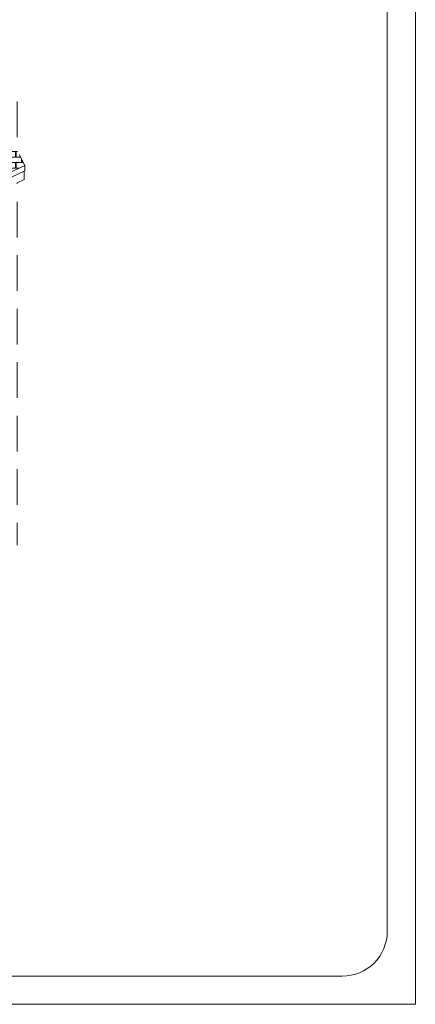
# Model space of a CAD drawing. Extents: x 1304067 to 1304684, y 94 to 123.
# Tile 39 of 57: x 1304410.37 to 1304417.41, y 93.62 to 111.14. Entities that reach past the tile are written whole.
import ezdxf

# ---------------------------------------------------------------- set-up
doc = ezdxf.new("R2010")
doc.units = 0
doc.header["$LTSCALE"] = 0.1
doc.linetypes.add('CACHE', pattern=[9.525, 6.35, -3.175])
for name, color, linetype, lineweight in [('0_Cadre', 7, 'Continuous', 9), ('_Toiture', 250, 'Continuous', 9), ('Bâti_Ligne', 7, 'Continuous', 9)]:
    doc.layers.add(name, color=color, linetype=linetype, lineweight=lineweight)
doc.layers.add('_Toiture_Habillage', color=7, linetype='Continuous', lineweight=9, true_color=0xa84e24)

msp = doc.modelspace()

# ---------------------------------------------------------------- hatches: boundary and pattern name
at = {"layer": '_Toiture_Habillage'}
h = msp.add_hatch(dxfattribs=at)
h.set_pattern_fill('G_TUILE_6', color=256, scale=0.2)
h.set_pattern_definition([(90, (0, 0), (-0.2, 0.2), [0.1, -0.1]), (90, (0.008, 0), (-0.2, 0.2), [0.1, -0.1]), (0, (0, 0.1), (0.2, 0.2), [0.096, -0.104]), (0, (0.104, 0.1), (0.2, 0.2), [0.096, -0.104]), (90, (0.096, 0.1), (-0.2, 0.2), [0.1, -0.1]), (90, (0.104, 0.1), (-0.2, 0.2), [0.1, -0.1]), (0, (0.008, 0), (0.2, 0.2), [0.192, -0.008])])
h.paths.add_polyline_path([(1304406.183, 110.675), (1304406.18, 108.65), (1304408.459, 107.611), (1304410.463, 108.55), (1304410.323, 108.817)])

# ---------------------------------------------------------------- linework, layer by layer
at = {"layer": '0_Cadre'}
msp.add_lwpolyline([(1304375.414, 123.32), (1304417.414, 123.32), (1304417.414, 93.62), (1304375.414, 93.62)], close=True, dxfattribs=at)
msp.add_lwpolyline([(1304377.214, 94.12), (1304416.114, 94.12, 0.414214), (1304416.914, 94.92), (1304416.914, 122.02, 0.414214), (1304416.114, 122.82), (1304377.214, 122.82, 0.414214), (1304376.414, 122.02), (1304376.414, 94.92, 0.414214)], format="xyb", close=True, dxfattribs=at)
at = {"layer": '_Toiture', "elevation": 0, "flags": 128}
for points in [[(1304408.459, 107.611), (1304410.463, 108.55)], [(1304408.459, 107.51), (1304410.451, 108.449)], [(1304410.463, 108.455), (1304410.463, 108.455)]]:
    msp.add_lwpolyline(points, dxfattribs=at)
at = {"layer": 'Bâti_Ligne', "linetype": 'CACHE', "elevation": 0, "flags": 128}
msp.add_lwpolyline([(1304410.323, 109.687), (1304410.323, 108.817), (1304410.463, 108.55), (1304410.463, 108.455), (1304410.451, 108.449), (1304410.451, 108.303), (1304410.324, 108.244), (1304410.324, 101.792)], dxfattribs=at)

doc.saveas('drawing.dxf')
